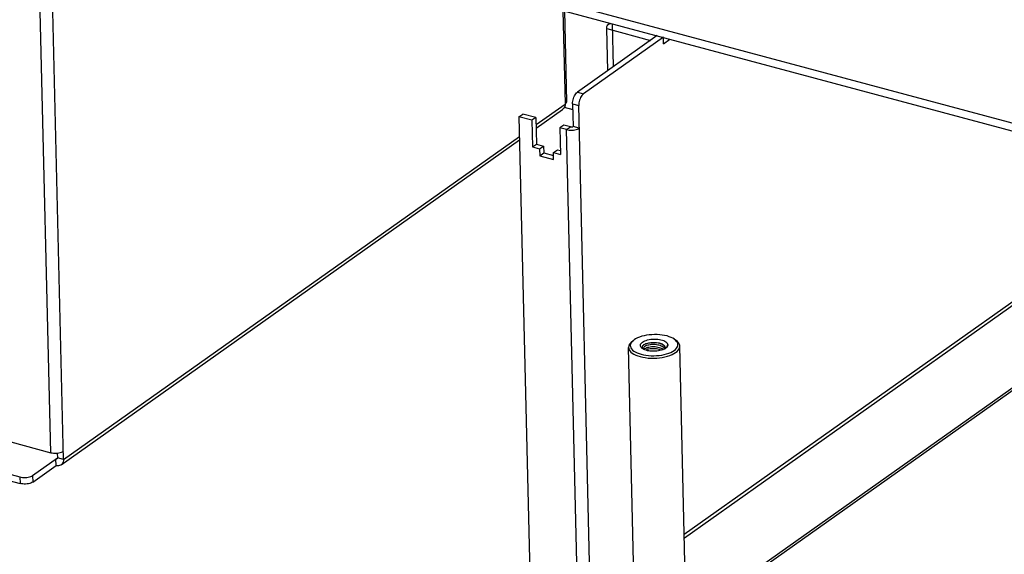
# Model space of a CAD drawing. Header units: millimetres. Extents: x 6 to 414, y 7 to 290.
# Tile 47 of 256: x 153 to 164, y 113 to 119. Entities that reach past the tile are written whole.
import ezdxf

# ---------------------------------------------------------------- set-up
doc = ezdxf.new("R2010")
doc.units = ezdxf.units.MM
doc.header["$LTSCALE"] = 23.1
doc.layers.get('0').update_dxf_attribs({"linetype": 'CONTINUOUS'})
doc.layers.add('00_COMPONENTS', color=7, linetype='CONTINUOUS')
doc.styles.get("Standard").update_dxf_attribs({"font": 'txt', "width": 0.6})
doc.dimstyles.get("Standard").update_dxf_attribs({"dimtxt": 2.5, "dimasz": 1.8, "dimexe": 0.05, "dimexo": 0.0625, "dimtad": 1, "dimzin": 0, "dimdsep": 46, "dimtxsty": 'Standard', "dimblk": '_FILLED', "dimblk1": '_FILLED', "dimblk2": '_FILLED', "dimcen": 0.09, "dimadec": 0, "dimazin": 0, "dimtol": 1, "dimtp": 0.01, "dimtm": 0.01, "dimtfac": 1, "dimtofl": 0, "dimtmove": 0, "dimatfit": 3, "dimldrblk": '_FILLED', "dimfxl": 0, "dimtolj": 1, "dimtzin": 0, "dimarcsym": 0})

# ---------------------------------------------------------------- blocks, each defined once
blk = doc.blocks.new('_FILLED')
at = {"color": 0, "linetype": 'ByBlock'}
blk.add_solid([(0, 0), (-1, 0.2222), (-1, -0.2222)], dxfattribs=at)

msp = doc.modelspace()

# ---------------------------------------------------------------- linework, layer by layer
at = {"color": 7, "linetype": 'Continuous'}
for p, q in [((142.279, 123.808), (165.298, 117.631)), ((159.626, 118.601), (159.615, 119.067)), ((160.102, 118.939), (159.23, 118.32)), ((159.55, 119.016), (160.03, 118.887)), ((159.23, 118.32), (159.297, 118.302)), ((159.178, 118.192), (159.245, 118.174)), ((159.178, 118.192), (159.183, 117.945)), ((158.592, 118.051), (158.635, 118.081)), ((158.776, 118.044), (158.635, 118.081)), ((158.776, 118.044), (158.732, 118.013)), ((158.776, 118.044), (158.783, 117.753)), ((159.082, 117.961), (159.039, 117.931)), ((159.156, 117.942), (159.082, 117.961)), ((159.112, 117.911), (159.156, 117.942)), ((159.251, 117.927), (159.183, 117.945)), ((158.739, 117.722), (158.783, 117.753)), ((158.783, 117.753), (158.86, 117.732)), ((158.817, 117.701), (158.86, 117.732)), ((158.819, 117.625), (158.862, 117.656)), ((158.86, 117.732), (158.862, 117.656)), ((158.862, 117.656), (158.969, 117.627)), ((158.968, 117.661), (159.012, 117.691)), ((159.012, 117.691), (159.045, 117.682)), ((159.824, 115.594), (159.841, 115.608)), ((159.849, 115.614), (159.841, 115.608)), ((160.309, 115.605), (160.292, 115.618)), ((159.868, 112.174), (159.788, 115.531)), ((159.945, 115.516), (159.946, 115.514)), ((159.961, 115.515), (159.955, 115.509)), ((159.968, 115.52), (159.961, 115.515)), ((160.187, 115.517), (160.175, 115.511)), ((160.184, 115.517), (160.18, 115.523)), ((160.188, 115.527), (160.186, 115.533)), ((160.187, 115.524), (160.188, 115.53)), ((160.196, 115.524), (160.187, 115.517)), ((160.188, 115.53), (160.188, 115.532)), ((160.197, 115.525), (160.195, 115.524)), ((160.199, 115.525), (160.196, 115.524)), ((160.204, 115.533), (160.197, 115.525)), ((160.419, 112.565), (160.348, 115.544)), ((159.927, 115.456), (159.952, 115.45)), ((159.952, 115.45), (159.979, 115.445)), ((160.094, 115.441), (160.122, 115.443)), ((153.28, 114.131), (153.551, 114.323)), ((153.536, 114.24), (153.535, 114.311)), ((153.55, 114.375), (153.551, 114.325)), ((153.618, 114.307), (153.551, 114.325)), ((152.856, 114.191), (153.142, 114.115)), ((153.142, 114.115), (153.144, 114.043)), ((153.28, 114.131), (153.282, 114.059))]:
    msp.add_line(p, q, dxfattribs=at)
at = {"color": 3, "linetype": 'Continuous'}
for p, q in [((142.281, 123.718), (165.3, 117.542)), ((158.583, 111.263), (171.42, 120.367)), ((171.475, 120.375), (158.616, 111.255)), ((153.618, 114.307), (153.49, 119.718)), ((153.478, 114.38), (153.358, 119.455)), ((159.071, 119.213), (159.095, 118.191)), ((159.088, 119.208), (159.111, 118.216)), ((159.571, 119.063), (159.587, 119.075)), ((159.561, 118.555), (159.55, 119.016)), ((160.17, 118.921), (159.297, 118.302)), ((160.171, 118.849), (160.17, 118.918)), ((160.171, 118.849), (160.241, 118.899)), ((158.778, 117.966), (159.095, 118.191)), ((158.779, 117.926), (159.069, 118.132)), ((159.373, 112.762), (159.245, 118.174)), ((158.732, 118.013), (158.592, 118.051)), ((158.592, 118.051), (158.71, 113.065)), ((158.732, 118.013), (158.739, 117.722)), ((159.112, 117.911), (159.039, 117.931)), ((159.039, 117.931), (159.046, 117.64)), ((159.233, 112.841), (159.112, 117.911)), ((153.592, 114.248), (158.598, 117.798)), ((153.618, 114.307), (158.597, 117.837)), ((158.739, 117.722), (158.817, 117.701)), ((158.817, 117.701), (158.819, 117.625)), ((158.968, 117.661), (159.046, 117.64)), ((158.97, 117.585), (158.968, 117.661)), ((158.819, 117.625), (158.97, 117.585)), ((160.397, 113.488), (164.85, 116.647)), ((160.398, 113.449), (164.824, 116.588)), ((153.041, 114.497), (153.478, 114.38)), ((153.282, 114.059), (153.536, 114.24)), ((152.858, 114.12), (153.144, 114.043))]:
    msp.add_line(p, q, dxfattribs=at)
for points in [[(159.55, 119.016), (159.55, 119.027), (159.552, 119.037), (159.556, 119.047), (159.561, 119.055), (159.568, 119.061), (159.571, 119.063)], [(159.571, 119.063), (159.576, 119.067), (159.585, 119.07), (159.594, 119.072), (159.598, 119.072)], [(159.297, 118.302), (159.288, 118.295), (159.28, 118.286), (159.273, 118.275), (159.265, 118.262), (159.259, 118.248), (159.254, 118.234), (159.25, 118.219), (159.247, 118.203), (159.245, 118.189), (159.245, 118.174)], [(159.095, 118.191), (159.095, 118.177), (159.092, 118.165)], [(159.111, 118.216), (159.111, 118.211), (159.108, 118.204), (159.103, 118.198), (159.095, 118.191)], [(159.092, 118.165), (159.087, 118.153), (159.081, 118.143), (159.072, 118.135), (159.069, 118.132)], [(159.112, 117.911), (159.126, 117.908), (159.141, 117.906), (159.157, 117.905), (159.172, 117.905), (159.188, 117.906), (159.203, 117.909), (159.217, 117.912), (159.23, 117.916), (159.241, 117.921), (159.251, 117.927)], [(153.478, 114.38), (153.492, 114.377), (153.507, 114.375), (153.522, 114.374), (153.538, 114.374)], [(153.538, 114.374), (153.553, 114.376), (153.568, 114.378), (153.582, 114.381), (153.595, 114.385), (153.607, 114.39), (153.616, 114.396)], [(153.592, 114.248), (153.585, 114.243), (153.574, 114.239), (153.562, 114.237), (153.55, 114.237), (153.536, 114.24)], [(153.618, 114.307), (153.618, 114.293), (153.615, 114.28), (153.61, 114.268), (153.604, 114.258), (153.595, 114.25), (153.592, 114.248)], [(153.282, 114.059), (153.272, 114.053), (153.261, 114.048), (153.248, 114.044), (153.234, 114.041), (153.219, 114.038), (153.203, 114.037), (153.188, 114.037), (153.172, 114.038), (153.158, 114.04), (153.144, 114.043)]]:
    msp.add_lwpolyline(points, dxfattribs=at)
at = {"color": 7, "linetype": 'Continuous'}
for points in [[(159.178, 118.192), (159.178, 118.207), (159.18, 118.222), (159.183, 118.237), (159.187, 118.252), (159.192, 118.267), (159.198, 118.28), (159.205, 118.293), (159.213, 118.304), (159.221, 118.313), (159.23, 118.32)], [(159.156, 117.942), (159.159, 117.941), (159.162, 117.941), (159.165, 117.941), (159.168, 117.941), (159.171, 117.941), (159.174, 117.941), (159.177, 117.942), (159.179, 117.943), (159.182, 117.944), (159.183, 117.945)], [(159.841, 115.608), (159.835, 115.603), (159.823, 115.59)], [(160.292, 115.618), (160.289, 115.62), (160.273, 115.631), (160.254, 115.64), (160.232, 115.648), (160.209, 115.656), (160.183, 115.661), (160.156, 115.666), (160.129, 115.669), (160.1, 115.671), (160.071, 115.671), (160.042, 115.67), (160.013, 115.668), (159.985, 115.664), (159.958, 115.658), (159.932, 115.652), (159.908, 115.644), (159.886, 115.635), (159.866, 115.625), (159.849, 115.614)], [(159.942, 115.589), (159.953, 115.596), (159.966, 115.603), (159.981, 115.608), (159.997, 115.613), (160.014, 115.617), (160.032, 115.62), (160.051, 115.622), (160.07, 115.622), (160.089, 115.622), (160.108, 115.621), (160.126, 115.618), (160.143, 115.615), (160.158, 115.61), (160.173, 115.605), (160.185, 115.599), (160.196, 115.592), (160.205, 115.585), (160.211, 115.577)], [(160.314, 115.597), (160.303, 115.609), (160.292, 115.618)], [(160.348, 115.544), (160.347, 115.555), (160.342, 115.569), (160.333, 115.582), (160.322, 115.595), (160.309, 115.605)], [(159.824, 115.594), (159.817, 115.588), (159.805, 115.575), (159.796, 115.562), (159.79, 115.548), (159.788, 115.534), (159.788, 115.531)], [(159.788, 115.531), (159.79, 115.52), (159.794, 115.506), (159.803, 115.493), (159.814, 115.48), (159.829, 115.468), (159.847, 115.457), (159.868, 115.447), (159.891, 115.438), (159.916, 115.43), (159.944, 115.424)], [(159.823, 115.59), (159.815, 115.578), (159.81, 115.565), (159.808, 115.552), (159.809, 115.539), (159.814, 115.526), (159.821, 115.514), (159.832, 115.502), (159.846, 115.491), (159.862, 115.481), (159.882, 115.471), (159.903, 115.463), (159.927, 115.456)], [(159.938, 115.519), (159.935, 115.522), (159.928, 115.529), (159.922, 115.536), (159.919, 115.544), (159.918, 115.552), (159.918, 115.56), (159.921, 115.567), (159.926, 115.575), (159.933, 115.582), (159.942, 115.589)], [(159.961, 115.564), (159.953, 115.558), (159.947, 115.553), (159.942, 115.547), (159.939, 115.541), (159.938, 115.534), (159.938, 115.528)], [(159.938, 115.528), (159.941, 115.522), (159.945, 115.516)], [(159.955, 115.509), (159.944, 115.515), (159.938, 115.519)], [(159.968, 115.542), (159.961, 115.538), (159.955, 115.532), (159.951, 115.527), (159.949, 115.522), (159.949, 115.517)], [(159.949, 115.517), (159.949, 115.516), (159.949, 115.512)], [(160.029, 115.49), (160.012, 115.492), (159.996, 115.495), (159.981, 115.499), (159.968, 115.504), (159.955, 115.509)], [(159.961, 115.564), (159.969, 115.568), (159.979, 115.572), (159.989, 115.575), (160, 115.578), (160.012, 115.581), (160.024, 115.582), (160.037, 115.584), (160.049, 115.584), (160.062, 115.584), (160.074, 115.584), (160.087, 115.583), (160.099, 115.581)], [(160.18, 115.523), (160.173, 115.529), (160.165, 115.535), (160.156, 115.541), (160.145, 115.546), (160.133, 115.55), (160.121, 115.554), (160.108, 115.557), (160.094, 115.559), (160.08, 115.561), (160.065, 115.562), (160.051, 115.562), (160.037, 115.561), (160.023, 115.56), (160.01, 115.557), (159.998, 115.554), (159.986, 115.551), (159.976, 115.547), (159.968, 115.542)], [(159.968, 115.52), (159.977, 115.524), (159.987, 115.529), (159.998, 115.532), (160.011, 115.535), (160.024, 115.537), (160.038, 115.539), (160.052, 115.539), (160.066, 115.539), (160.08, 115.539), (160.095, 115.537), (160.109, 115.535), (160.122, 115.531), (160.135, 115.528), (160.146, 115.523), (160.157, 115.518), (160.166, 115.513), (160.171, 115.509)], [(160.148, 115.501), (160.147, 115.501), (160.135, 115.505), (160.123, 115.509), (160.11, 115.512), (160.095, 115.515), (160.081, 115.516), (160.066, 115.517), (160.052, 115.517), (160.038, 115.516), (160.024, 115.515), (160.011, 115.513), (159.999, 115.51), (159.987, 115.506), (159.977, 115.502), (159.976, 115.501)], [(160.02, 115.492), (160.024, 115.492), (160.038, 115.494), (160.052, 115.495), (160.066, 115.495), (160.081, 115.494), (160.096, 115.492), (160.102, 115.491)], [(160.186, 115.533), (160.183, 115.54), (160.177, 115.547), (160.17, 115.554), (160.161, 115.56), (160.151, 115.565), (160.14, 115.57), (160.127, 115.575), (160.113, 115.578), (160.099, 115.581)], [(160.188, 115.532), (160.188, 115.536), (160.185, 115.543), (160.181, 115.549), (160.175, 115.555), (160.168, 115.56), (160.159, 115.565), (160.149, 115.57), (160.138, 115.573), (160.126, 115.577), (160.113, 115.579), (160.099, 115.581)], [(160.175, 115.511), (160.162, 115.506), (160.148, 115.501), (160.132, 115.497), (160.116, 115.493)], [(160.178, 115.453), (160.203, 115.459), (160.227, 115.467), (160.249, 115.476), (160.269, 115.486), (160.286, 115.497)], [(160.183, 115.515), (160.184, 115.517), (160.187, 115.524)], [(160.211, 115.577), (160.215, 115.57), (160.217, 115.562), (160.217, 115.554), (160.215, 115.546), (160.211, 115.539), (160.205, 115.531), (160.199, 115.525)], [(160.202, 115.529), (160.208, 115.537), (160.213, 115.545), (160.215, 115.553), (160.216, 115.561), (160.215, 115.569), (160.211, 115.577)], [(160.211, 115.577), (160.214, 115.568), (160.214, 115.559), (160.213, 115.55), (160.209, 115.541), (160.204, 115.533)], [(160.286, 115.497), (160.301, 115.509), (160.312, 115.521), (160.32, 115.533), (160.326, 115.546), (160.328, 115.559), (160.326, 115.572), (160.322, 115.585), (160.314, 115.597)], [(160.303, 115.475), (160.319, 115.487), (160.331, 115.5), (160.34, 115.514), (160.346, 115.527), (160.348, 115.541), (160.348, 115.544)], [(159.944, 115.424), (159.972, 115.419), (160.002, 115.415), (160.033, 115.413), (160.065, 115.413), (160.096, 115.414), (160.127, 115.417), (160.157, 115.421)], [(159.979, 115.445), (160.007, 115.442), (160.035, 115.44), (160.065, 115.44), (160.094, 115.441)], [(160.116, 115.493), (160.099, 115.491), (160.082, 115.489), (160.064, 115.489), (160.046, 115.489), (160.029, 115.49)], [(160.122, 115.443), (160.151, 115.447), (160.178, 115.453)], [(160.157, 115.421), (160.186, 115.427), (160.214, 115.434), (160.24, 115.443), (160.264, 115.452), (160.285, 115.463), (160.303, 115.475)], [(153.546, 114.313), (153.545, 114.312), (153.542, 114.311), (153.54, 114.311), (153.537, 114.311), (153.535, 114.311)], [(153.551, 114.325), (153.551, 114.322), (153.55, 114.319), (153.55, 114.317), (153.548, 114.315), (153.547, 114.313), (153.546, 114.313)], [(153.142, 114.115), (153.156, 114.112), (153.17, 114.11), (153.186, 114.109), (153.202, 114.109), (153.217, 114.11), (153.232, 114.112), (153.246, 114.116), (153.259, 114.12), (153.27, 114.125), (153.28, 114.131)]]:
    msp.add_lwpolyline(points, dxfattribs=at)
at = {"layer": '00_COMPONENTS', "color": 7, "linetype": 'Continuous'}
msp.add_line((159.086, 118.158), (159.179, 118.133), dxfattribs=at)

# ---------------------------------------------------------------- leaders
at = {"color": 2, "linetype": 'Continuous'}
msp.add_leader([(154.344, 130.132), (209.995, 117.414)], dimstyle='Standard', override={"dimtad": 0}, dxfattribs=at)

doc.saveas('drawing.dxf')
